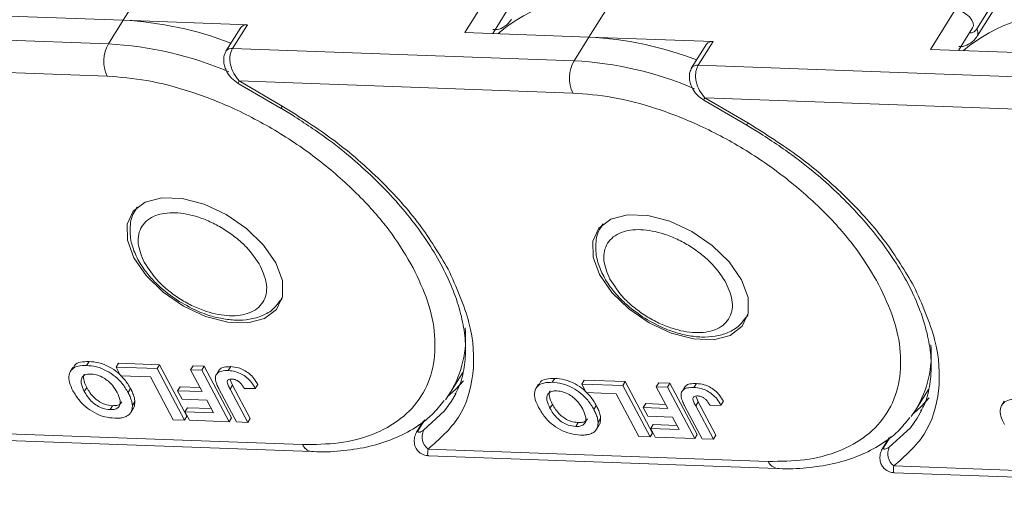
# Model space of a CAD drawing. Header units: millimetres. Extents: x 3455 to 3957, y 2 to 354.
# Tile 25 of 33: x 3775 to 3802, y 266 to 278. Entities that reach past the tile are written whole.
import ezdxf

# ---------------------------------------------------------------- set-up
doc = ezdxf.new("R2010")
doc.units = ezdxf.units.MM

msp = doc.modelspace()

# ---------------------------------------------------------------- linework, layer by layer
at = {"color": 7, "linetype": 'Continuous', "lineweight": 15}
for p, q in [((3813.767, 298.296), (3801.112, 278.107)), ((3801.124, 277.914), (3813.779, 298.104)), ((3778.143, 278.341), (3778.809, 279.404)), ((3787.998, 279.071), (3787.332, 278.008)), ((3790.675, 277.887), (3791.342, 278.95)), ((3788.089, 277.981), (3788.47, 278.59)), ((3800.531, 278.617), (3799.865, 277.554)), ((3774.799, 278.463), (3778.143, 278.341)), ((3778.143, 278.341), (3777.743, 277.704)), ((3781.486, 278.22), (3778.143, 278.341)), ((3777.743, 277.704), (3768.554, 278.037)), ((3781.308, 278.147), (3780.908, 277.51)), ((3781.086, 277.583), (3781.486, 278.22)), ((3787.332, 278.008), (3790.675, 277.887)), ((3800.621, 277.527), (3801.003, 278.136)), ((3790.675, 277.887), (3790.276, 277.25)), ((3794.019, 277.766), (3790.675, 277.887)), ((3793.619, 277.129), (3794.019, 277.766)), ((3790.276, 277.25), (3781.086, 277.583)), ((3793.84, 277.693), (3793.441, 277.056)), ((3799.865, 277.554), (3803.208, 277.433)), ((3768.732, 277.161), (3777.711, 276.836)), ((3802.809, 276.796), (3793.619, 277.129)), ((3781.265, 276.707), (3782.423, 276.031)), ((3781.265, 276.707), (3790.244, 276.381)), ((3781.238, 276.641), (3782.396, 275.965)), ((3793.771, 276.187), (3794.929, 275.511)), ((3793.798, 276.253), (3794.956, 275.577)), ((3793.798, 276.253), (3802.777, 275.927)), ((3778.485, 273.256), (3778.524, 273.312)), ((3778.517, 273.307), (3778.487, 273.259)), ((3791.018, 272.802), (3791.057, 272.858)), ((3791.05, 272.853), (3791.02, 272.805)), ((3782.392, 270.812), (3782.421, 270.859)), ((3794.925, 270.358), (3794.954, 270.405)), ((3776.789, 268.995), (3776.722, 268.889)), ((3777.156, 269.047), (3777.222, 269.154)), ((3777.949, 269.001), (3778.016, 269.107)), ((3777.949, 269.001), (3779.054, 268.961)), ((3778.072, 268.77), (3777.949, 269.001)), ((3778.016, 269.107), (3779.12, 269.067)), ((3779.12, 269.067), (3779.054, 268.961)), ((3779.12, 269.067), (3779.855, 267.682)), ((3779.956, 268.928), (3780.023, 269.035)), ((3780.023, 269.035), (3780.324, 269.024)), ((3780.324, 269.024), (3780.258, 268.917)), ((3780.324, 269.024), (3781.058, 267.639)), ((3781.035, 269.015), (3780.968, 268.909)), ((3778.875, 268.741), (3778.072, 268.77)), ((3779.487, 267.587), (3778.875, 268.741)), ((3779.054, 268.961), (3779.788, 267.576)), ((3779.956, 268.928), (3780.258, 268.917)), ((3780.267, 268.342), (3779.956, 268.928)), ((3780.258, 268.917), (3780.992, 267.532)), ((3780.735, 268.937), (3780.669, 268.83)), ((3786.951, 268.324), (3787.283, 268.855)), ((3789.689, 268.593), (3789.755, 268.699)), ((3777.095, 268.348), (3777.162, 268.454)), ((3779.671, 268.473), (3779.604, 268.366)), ((3779.671, 268.473), (3780.208, 268.453)), ((3781.017, 268.411), (3781.084, 268.517)), ((3781.025, 268.658), (3781.084, 268.517)), ((3781.084, 268.517), (3781.559, 267.62)), ((3781.763, 268.536), (3781.697, 268.43)), ((3789.321, 268.541), (3789.255, 268.435)), ((3790.482, 268.547), (3790.549, 268.653)), ((3790.482, 268.547), (3791.587, 268.507)), ((3790.604, 268.316), (3790.482, 268.547)), ((3790.549, 268.653), (3791.653, 268.613)), ((3791.653, 268.613), (3791.587, 268.507)), ((3791.587, 268.507), (3792.321, 267.122)), ((3791.653, 268.613), (3792.387, 267.228)), ((3792.489, 268.474), (3792.556, 268.581)), ((3792.489, 268.474), (3792.79, 268.463)), ((3792.8, 267.888), (3792.489, 268.474)), ((3792.556, 268.581), (3792.857, 268.57)), ((3792.857, 268.57), (3792.79, 268.463)), ((3792.79, 268.463), (3793.525, 267.078)), ((3792.857, 268.57), (3793.591, 267.184)), ((3793.268, 268.483), (3793.202, 268.376)), ((3793.567, 268.561), (3793.501, 268.455)), ((3778.34, 268.425), (3778.273, 268.318)), ((3779.726, 268.135), (3779.604, 268.366)), ((3779.604, 268.366), (3780.267, 268.342)), ((3781.191, 267.525), (3780.728, 268.398)), ((3781.017, 268.411), (3781.492, 267.514)), ((3781.405, 268.423), (3781.697, 268.43)), ((3786.951, 268.324), (3786.812, 268.125)), ((3787.095, 268.285), (3786.981, 268.083)), ((3791.408, 268.287), (3790.604, 268.316)), ((3792.02, 267.133), (3791.408, 268.287)), ((3793.559, 268.2), (3793.617, 268.063)), ((3799.484, 267.87), (3799.816, 268.401)), ((3777.787, 267.857), (3777.854, 267.964)), ((3778.456, 268.075), (3778.39, 267.969)), ((3780.389, 268.111), (3779.726, 268.135)), ((3779.871, 267.908), (3779.805, 267.802)), ((3779.871, 267.908), (3780.509, 267.885)), ((3780.568, 267.774), (3780.389, 268.111)), ((3789.628, 267.894), (3789.694, 268)), ((3790.873, 267.97), (3790.806, 267.864)), ((3792.204, 268.019), (3792.137, 267.912)), ((3792.259, 267.681), (3792.137, 267.912)), ((3792.137, 267.912), (3792.8, 267.888)), ((3792.204, 268.019), (3792.741, 267.999)), ((3793.724, 267.071), (3793.261, 267.944)), ((3793.55, 267.957), (3793.617, 268.063)), ((3793.55, 267.957), (3794.025, 267.06)), ((3793.617, 268.063), (3794.092, 267.166)), ((3793.938, 267.969), (3794.229, 267.976)), ((3794.296, 268.082), (3794.229, 267.976)), ((3801.854, 268.087), (3801.788, 267.981)), ((3778.345, 267.783), (3778.412, 267.889)), ((3779.855, 267.682), (3779.788, 267.576)), ((3779.927, 267.571), (3779.805, 267.802)), ((3779.805, 267.802), (3780.568, 267.774)), ((3781.058, 267.639), (3780.992, 267.532)), ((3792.922, 267.657), (3792.259, 267.681)), ((3793.101, 267.32), (3792.922, 267.657)), ((3799.484, 267.87), (3799.344, 267.671)), ((3799.628, 267.831), (3799.514, 267.629)), ((3779.788, 267.576), (3779.487, 267.587)), ((3780.992, 267.532), (3779.927, 267.571)), ((3781.492, 267.514), (3781.191, 267.525)), ((3781.559, 267.62), (3781.492, 267.514)), ((3786.22, 267.55), (3786.044, 267.27)), ((3786.093, 267.316), (3786.258, 267.579)), ((3786.095, 267.456), (3786.159, 267.454)), ((3790.32, 267.403), (3790.386, 267.51)), ((3790.878, 267.328), (3790.945, 267.435)), ((3790.989, 267.621), (3790.923, 267.515)), ((3792.404, 267.454), (3792.338, 267.348)), ((3792.404, 267.454), (3793.042, 267.431)), ((3782.968, 266.917), (3773.815, 267.249)), ((3786.044, 267.27), (3786.093, 267.316)), ((3792.321, 267.122), (3792.02, 267.133)), ((3792.387, 267.228), (3792.321, 267.122)), ((3792.46, 267.117), (3792.338, 267.348)), ((3792.338, 267.348), (3793.101, 267.32)), ((3793.525, 267.078), (3792.46, 267.117)), ((3793.591, 267.184), (3793.525, 267.078)), ((3794.092, 267.166), (3794.025, 267.06)), ((3798.626, 266.862), (3798.791, 267.125)), ((3773.829, 267.068), (3783.212, 266.728)), ((3794.025, 267.06), (3793.724, 267.071)), ((3798.752, 267.096), (3798.577, 266.815)), ((3798.577, 266.815), (3798.626, 266.862)), ((3798.628, 267.002), (3798.692, 266.999)), ((3795.501, 266.463), (3786.348, 266.795)), ((3786.362, 266.614), (3795.745, 266.274)), ((3808.034, 266.009), (3798.881, 266.341)), ((3798.895, 266.16), (3808.278, 265.82))]:
    msp.add_line(p, q, dxfattribs=at)
at = {"color": 7, "linetype": 'Continuous', "lineweight": 15, "flags": 128}
for points in [[(3801.003, 278.136), (3801.022, 278.188), (3801.017, 278.264), (3800.981, 278.346), (3800.918, 278.428), (3800.833, 278.502), (3800.734, 278.562), (3800.631, 278.601), (3800.531, 278.617)], [(3778.428, 271.946), (3778.254, 272.419), (3778.248, 272.848), (3778.411, 273.199), (3778.731, 273.442), (3779.181, 273.559), (3779.725, 273.539), (3780.319, 273.385), (3780.914, 273.108), (3781.463, 272.732), (3781.921, 272.286), (3782.251, 271.807), (3782.426, 271.334), (3782.432, 270.904), (3782.268, 270.554), (3781.948, 270.31), (3781.498, 270.194), (3780.954, 270.213), (3780.36, 270.368), (3779.765, 270.644), (3779.216, 271.021), (3778.758, 271.467), (3778.428, 271.946)], [(3790.961, 271.492), (3790.786, 271.965), (3790.78, 272.394), (3790.944, 272.745), (3791.264, 272.988), (3791.714, 273.105), (3792.258, 273.085), (3792.852, 272.931), (3793.447, 272.654), (3793.996, 272.278), (3794.454, 271.832), (3794.784, 271.353), (3794.959, 270.88), (3794.965, 270.45), (3794.801, 270.1), (3794.481, 269.856), (3794.031, 269.74), (3793.487, 269.759), (3792.893, 269.914), (3792.298, 270.19), (3791.749, 270.567), (3791.291, 271.013), (3790.961, 271.492)], [(3782.424, 270.868), (3782.417, 270.855), (3782.378, 270.791)], [(3794.956, 270.414), (3794.95, 270.401), (3794.911, 270.337)], [(3787.304, 268.633), (3787.088, 268.396), (3786.874, 268.209)], [(3799.837, 268.179), (3799.621, 267.942), (3799.407, 267.755)], [(3786.981, 268.083), (3786.793, 267.822), (3786.227, 267.303)], [(3799.514, 267.629), (3799.326, 267.368), (3798.76, 266.849)], [(3786.033, 267.248), (3786.04, 267.264), (3786.044, 267.27)], [(3798.566, 266.794), (3798.573, 266.81), (3798.577, 266.815)]]:
    msp.add_lwpolyline(points, dxfattribs=at)
at = {"color": 7, "linetype": 'Continuous', "lineweight": 15}
for centre, radius, start, end in [((3790.91, 274.849), 4.124, 83.9906, 130.6764), ((3803.443, 274.394), 4.124, 83.9906, 130.6764), ((3777.645, 268.894), 9.461, 68.9558, 86.9833), ((3781.458, 278.034), 0.188, 81.3895, 143.1446), ((3800.951, 278), 0.193, 333.9227, 33.5162), ((3790.178, 268.44), 9.461, 68.9558, 86.9833), ((3793.991, 277.58), 0.188, 81.3895, 143.1446), ((3778.565, 277.239), 0.944, 150.5277, 205.3168), ((3777.224, 268.1), 9.618, 66.9692, 86.9044), ((3781.058, 277.397), 0.188, 81.3895, 143.1446), ((3791.098, 276.785), 0.944, 150.5277, 205.3168), ((3789.756, 267.646), 9.618, 66.9692, 86.9044), ((3793.591, 276.943), 0.188, 81.3895, 143.1446), ((3781.379, 276.621), 0.143, 143.31, 172.2466), ((3793.912, 276.167), 0.143, 143.31, 172.2466), ((3782.537, 275.946), 0.142, 143.2791, 172.2914), ((3795.07, 275.492), 0.142, 143.2791, 172.2914), ((3784.494, 269.794), 2.863, 329.115, 5.2586), ((3797.026, 269.34), 2.863, 329.115, 5.2586), ((3786.598, 267.123), 0.412, 154.0164, 232.7334), ((3783.254, 267.035), 0.309, 202.3214, 262.0007), ((3799.131, 266.669), 0.412, 154.0164, 232.7334), ((3795.787, 266.581), 0.309, 202.3214, 262.0007)]:
    msp.add_arc(centre, radius, start, end, dxfattribs=at)
for points, knots in [([(3788.094, 278.091), (3788.131, 278.089), (3788.244, 278.081), (3788.419, 278.17), (3788.542, 278.281), (3788.584, 278.36), (3788.589, 278.37)], [0, 0, 0, 0, 0.182978, 0.55698, 0.945242, 1, 1, 1, 1]), ([(3801.112, 278.107), (3801.089, 278.077), (3801.054, 278.031), (3800.997, 278.004), (3800.956, 277.997), (3800.932, 278.004), (3800.922, 278.006)], [0, 0, 0, 0, 0.408658, 0.63042, 0.853351, 1, 1, 1, 1]), ([(3800.627, 277.637), (3800.664, 277.635), (3800.776, 277.627), (3800.952, 277.716), (3801.075, 277.827), (3801.117, 277.906), (3801.122, 277.916)], [0, 0, 0, 0, 0.1829779, 0.5569804, 0.9452416, 1, 1, 1, 1]), ([(3780.911, 277.514), (3780.891, 277.474), (3780.852, 277.395), (3780.841, 277.255), (3780.862, 277.119), (3780.924, 276.955), (3781.045, 276.776), (3781.175, 276.685), (3781.238, 276.641)], [0, 0, 0, 0, 0.145882, 0.286599, 0.419479, 0.544966, 0.779193, 1, 1, 1, 1]), ([(3781.086, 277.583), (3781.071, 277.554), (3781.04, 277.497), (3781.016, 277.392), (3781.01, 277.274), (3781.03, 277.107), (3781.105, 276.897), (3781.213, 276.769), (3781.265, 276.707)], [0, 0, 0, 0, 0.115349, 0.234722, 0.358791, 0.488149, 0.751597, 1, 1, 1, 1]), ([(3793.444, 277.06), (3793.424, 277.02), (3793.384, 276.941), (3793.374, 276.801), (3793.395, 276.665), (3793.457, 276.5), (3793.578, 276.322), (3793.708, 276.231), (3793.771, 276.187)], [0, 0, 0, 0, 0.145882, 0.286599, 0.419479, 0.544966, 0.779193, 1, 1, 1, 1]), ([(3793.619, 277.129), (3793.604, 277.1), (3793.573, 277.043), (3793.549, 276.938), (3793.543, 276.82), (3793.563, 276.653), (3793.638, 276.443), (3793.746, 276.315), (3793.798, 276.253)], [0, 0, 0, 0, 0.115349, 0.234722, 0.358791, 0.488149, 0.751597, 1, 1, 1, 1]), ([(3785.948, 271.673), (3785.77, 271.976), (3785.402, 272.601), (3784.6, 273.536), (3783.612, 274.444), (3782.462, 275.263), (3781.223, 275.941), (3779.976, 276.435), (3778.784, 276.748), (3778.062, 276.807), (3777.711, 276.836)], [0, 0, 0, 0, 0.116516, 0.2400113, 0.3686408, 0.5, 0.6313592, 0.7599887, 0.883484, 1, 1, 1, 1]), ([(3798.481, 271.219), (3798.302, 271.522), (3797.935, 272.147), (3797.133, 273.082), (3796.144, 273.99), (3794.995, 274.809), (3793.756, 275.487), (3792.509, 275.981), (3791.317, 276.294), (3790.595, 276.353), (3790.244, 276.381)], [0, 0, 0, 0, 0.116516, 0.2400113, 0.3686408, 0.5, 0.6313592, 0.7599887, 0.883484, 1, 1, 1, 1]), ([(3782.396, 275.965), (3782.397, 275.964), (3782.522, 275.896), (3782.643, 275.819), (3782.763, 275.743)], [0, 0, 0, 0, 0.008292, 1, 1, 1, 1]), ([(3782.423, 276.031), (3782.894, 275.734), (3783.847, 275.133), (3785.098, 274.036), (3786.163, 272.855), (3786.648, 272.041), (3786.888, 271.639)], [0, 0, 0, 0, 0.247221, 0.5, 0.752779, 1, 1, 1, 1]), ([(3782.763, 275.743), (3783.089, 275.528), (3783.546, 275.226), (3784.172, 274.733), (3784.677, 274.297), (3785.229, 273.757), (3785.746, 273.177), (3786.214, 272.563), (3786.615, 271.931), (3786.938, 271.295), (3787.175, 270.668), (3787.319, 270.058), (3787.372, 269.471), (3787.317, 268.917), (3787.218, 268.512), (3787.098, 268.316), (3787.07, 268.271)], [0, 0, 0, 0, 0.099411, 0.13948, 0.205553, 0.273369, 0.345265, 0.419303, 0.494739, 0.571068, 0.648106, 0.725987, 0.805268, 0.887178, 0.973917, 1, 1, 1, 1]), ([(3794.929, 275.511), (3794.93, 275.51), (3795.055, 275.442), (3795.176, 275.365), (3795.296, 275.289)], [0, 0, 0, 0, 0.008292, 1, 1, 1, 1]), ([(3794.956, 275.577), (3795.427, 275.28), (3796.38, 274.679), (3797.631, 273.582), (3798.696, 272.4), (3799.181, 271.587), (3799.421, 271.185)], [0, 0, 0, 0, 0.247221, 0.5, 0.752779, 1, 1, 1, 1]), ([(3795.296, 275.289), (3795.622, 275.074), (3796.079, 274.772), (3796.705, 274.279), (3797.21, 273.843), (3797.761, 273.303), (3798.278, 272.723), (3798.747, 272.109), (3799.148, 271.477), (3799.471, 270.841), (3799.707, 270.214), (3799.852, 269.604), (3799.905, 269.017), (3799.85, 268.462), (3799.751, 268.058), (3799.631, 267.862), (3799.603, 267.817)], [0, 0, 0, 0, 0.099411, 0.13948, 0.205553, 0.273369, 0.345265, 0.419303, 0.494739, 0.571068, 0.648106, 0.725987, 0.805268, 0.887178, 0.973917, 1, 1, 1, 1]), ([(3778.493, 273.251), (3778.48, 273.235), (3778.372, 273.107), (3778.313, 272.793), (3778.338, 272.382), (3778.479, 271.993), (3778.68, 271.655), (3778.92, 271.364), (3779.223, 271.064), (3779.485, 270.883), (3779.647, 270.771)], [0, 0, 0, 0, 0.023534, 0.191969, 0.344559, 0.483374, 0.621478, 0.726947, 0.831415, 1, 1, 1, 1]), ([(3778.707, 271.827), (3778.635, 272), (3778.525, 272.268), (3778.549, 272.584), (3778.635, 272.797), (3778.789, 272.968), (3779.065, 273.122), (3779.521, 273.189), (3780.068, 273.085), (3780.521, 272.905), (3780.866, 272.716), (3781.185, 272.488), (3781.551, 272.158), (3781.726, 271.888), (3781.84, 271.713)], [0, 0, 0, 0, 0.119721, 0.184895, 0.25, 0.315174, 0.380279, 0.5, 0.619721, 0.684895, 0.75, 0.815174, 0.880279, 1, 1, 1, 1]), ([(3791.026, 272.797), (3791.013, 272.781), (3790.905, 272.653), (3790.845, 272.339), (3790.871, 271.928), (3791.012, 271.538), (3791.213, 271.201), (3791.453, 270.91), (3791.756, 270.61), (3792.018, 270.429), (3792.18, 270.317)], [0, 0, 0, 0, 0.023534, 0.191969, 0.344559, 0.483374, 0.621478, 0.726947, 0.831415, 1, 1, 1, 1]), ([(3791.239, 271.373), (3791.168, 271.546), (3791.058, 271.814), (3791.082, 272.13), (3791.168, 272.343), (3791.322, 272.514), (3791.598, 272.667), (3792.054, 272.735), (3792.601, 272.631), (3793.054, 272.451), (3793.399, 272.262), (3793.718, 272.034), (3794.084, 271.704), (3794.259, 271.434), (3794.373, 271.259)], [0, 0, 0, 0, 0.119721, 0.184895, 0.25, 0.315174, 0.380279, 0.5, 0.619721, 0.684895, 0.75, 0.815174, 0.880279, 1, 1, 1, 1]), ([(3781.84, 271.713), (3781.911, 271.54), (3782.021, 271.272), (3781.997, 270.956), (3781.911, 270.743), (3781.757, 270.572), (3781.481, 270.419), (3781.025, 270.351), (3780.478, 270.455), (3780.025, 270.635), (3779.68, 270.824), (3779.361, 271.052), (3778.995, 271.382), (3778.82, 271.652), (3778.707, 271.827)], [0, 0, 0, 0, 0.119721, 0.184895, 0.25, 0.315174, 0.380279, 0.5, 0.619721, 0.684895, 0.75, 0.815174, 0.880279, 1, 1, 1, 1]), ([(3782.968, 266.917), (3783.301, 266.921), (3783.989, 266.928), (3784.888, 267.167), (3785.65, 267.588), (3786.205, 268.2), (3786.514, 268.967), (3786.561, 269.837), (3786.383, 270.75), (3786.09, 271.371), (3785.948, 271.673)], [0, 0, 0, 0, 0.116516, 0.240011, 0.368641, 0.5, 0.631359, 0.759989, 0.883484, 1, 1, 1, 1]), ([(3786.888, 271.639), (3787.106, 271.152), (3787.551, 270.162), (3787.623, 268.791), (3787.265, 267.602), (3786.651, 267.061), (3786.348, 266.795)], [0, 0, 0, 0, 0.245823, 0.5, 0.754177, 1, 1, 1, 1]), ([(3794.373, 271.259), (3794.444, 271.086), (3794.554, 270.818), (3794.53, 270.502), (3794.444, 270.289), (3794.29, 270.118), (3794.014, 269.965), (3793.558, 269.897), (3793.011, 270.001), (3792.558, 270.181), (3792.213, 270.37), (3791.894, 270.598), (3791.528, 270.928), (3791.353, 271.198), (3791.239, 271.373)], [0, 0, 0, 0, 0.119721, 0.184895, 0.25, 0.315174, 0.380279, 0.5, 0.619721, 0.684895, 0.75, 0.815174, 0.880279, 1, 1, 1, 1]), ([(3795.501, 266.463), (3795.834, 266.467), (3796.521, 266.474), (3797.42, 266.712), (3798.183, 267.134), (3798.738, 267.746), (3799.047, 268.513), (3799.094, 269.383), (3798.916, 270.296), (3798.623, 270.917), (3798.481, 271.219)], [0, 0, 0, 0, 0.116516, 0.240011, 0.368641, 0.5, 0.631359, 0.759989, 0.883484, 1, 1, 1, 1]), ([(3799.421, 271.185), (3799.639, 270.698), (3800.083, 269.708), (3800.156, 268.337), (3799.798, 267.148), (3799.183, 266.607), (3798.881, 266.341)], [0, 0, 0, 0, 0.245823, 0.5, 0.754177, 1, 1, 1, 1]), ([(3779.647, 270.771), (3779.83, 270.668), (3780.087, 270.523), (3780.48, 270.381), (3780.808, 270.297), (3781.183, 270.256), (3781.549, 270.277), (3781.894, 270.377), (3782.187, 270.543), (3782.309, 270.716), (3782.363, 270.792)], [0, 0, 0, 0, 0.182489, 0.255758, 0.375309, 0.49613, 0.623761, 0.755678, 0.892313, 1, 1, 1, 1]), ([(3792.18, 270.317), (3792.363, 270.214), (3792.62, 270.069), (3793.013, 269.927), (3793.341, 269.843), (3793.715, 269.802), (3794.082, 269.823), (3794.427, 269.923), (3794.72, 270.089), (3794.842, 270.262), (3794.896, 270.338)], [0, 0, 0, 0, 0.182489, 0.255758, 0.375309, 0.49613, 0.623761, 0.755678, 0.892313, 1, 1, 1, 1]), ([(3776.79, 268.366), (3776.755, 268.44), (3776.684, 268.589), (3776.667, 268.8), (3776.753, 268.955), (3776.925, 269.042), (3777.076, 269.046), (3777.156, 269.047)], [0, 0, 0, 0, 0.204609, 0.411109, 0.621842, 0.801311, 1, 1, 1, 1]), ([(3776.802, 268.987), (3776.813, 269.012), (3776.845, 269.085), (3776.995, 269.147), (3777.144, 269.151), (3777.222, 269.154)], [0, 0, 0, 0, 0.1949687, 0.5770266, 1, 1, 1, 1]), ([(3777.156, 269.047), (3777.243, 269.039), (3777.418, 269.024), (3777.695, 268.913), (3777.934, 268.752), (3778.136, 268.55), (3778.224, 268.401), (3778.273, 268.318)], [0, 0, 0, 0, 0.205416, 0.413489, 0.592452, 0.772931, 1, 1, 1, 1]), ([(3777.222, 269.154), (3777.309, 269.146), (3777.485, 269.13), (3777.761, 269.02), (3778.001, 268.858), (3778.203, 268.656), (3778.291, 268.507), (3778.34, 268.425)], [0, 0, 0, 0, 0.205416, 0.413489, 0.592452, 0.772931, 1, 1, 1, 1]), ([(3780.741, 268.933), (3780.745, 268.941), (3780.767, 268.977), (3780.868, 269.011), (3780.974, 269.014), (3781.035, 269.015)], [0, 0, 0, 0, 0.097001, 0.491343, 1, 1, 1, 1]), ([(3781.035, 269.015), (3781.102, 269.009), (3781.217, 268.999), (3781.393, 268.928), (3781.543, 268.827), (3781.673, 268.691), (3781.732, 268.59), (3781.763, 268.536)], [0, 0, 0, 0, 0.24093, 0.409491, 0.578642, 0.775105, 1, 1, 1, 1]), ([(3777.095, 268.348), (3777.06, 268.423), (3777.004, 268.542), (3777.006, 268.687), (3777.066, 268.772), (3777.164, 268.815), (3777.244, 268.816), (3777.279, 268.816)], [0, 0, 0, 0, 0.3192639, 0.5046241, 0.6908579, 0.8645927, 1, 1, 1, 1]), ([(3777.162, 268.454), (3777.128, 268.528), (3777.075, 268.645), (3777.066, 268.771), (3777.095, 268.807), (3777.102, 268.815)], [0, 0, 0, 0, 0.565688, 0.894119, 1, 1, 1, 1]), ([(3777.279, 268.816), (3777.338, 268.81), (3777.445, 268.797), (3777.611, 268.72), (3777.751, 268.621), (3777.881, 268.483), (3777.941, 268.38), (3777.977, 268.32)], [0, 0, 0, 0, 0.213943, 0.387352, 0.56015, 0.741367, 1, 1, 1, 1]), ([(3780.623, 268.66), (3780.622, 268.694), (3780.619, 268.769), (3780.679, 268.853), (3780.798, 268.907), (3780.907, 268.909), (3780.968, 268.909)], [0, 0, 0, 0, 0.206429, 0.456722, 0.693973, 1, 1, 1, 1]), ([(3780.968, 268.909), (3781.036, 268.903), (3781.15, 268.892), (3781.327, 268.821), (3781.476, 268.721), (3781.606, 268.585), (3781.665, 268.484), (3781.697, 268.43)], [0, 0, 0, 0, 0.24093, 0.409491, 0.578642, 0.775105, 1, 1, 1, 1]), ([(3789.335, 268.533), (3789.346, 268.558), (3789.378, 268.63), (3789.528, 268.693), (3789.677, 268.697), (3789.755, 268.699)], [0, 0, 0, 0, 0.1949687, 0.5770266, 1, 1, 1, 1]), ([(3789.755, 268.699), (3789.842, 268.692), (3790.017, 268.676), (3790.294, 268.566), (3790.533, 268.404), (3790.736, 268.202), (3790.824, 268.053), (3790.873, 267.97)], [0, 0, 0, 0, 0.205416, 0.413489, 0.592452, 0.772931, 1, 1, 1, 1]), ([(3777.854, 267.964), (3777.787, 267.971), (3777.673, 267.984), (3777.504, 268.066), (3777.359, 268.174), (3777.244, 268.31), (3777.188, 268.408), (3777.162, 268.454)], [0, 0, 0, 0, 0.241919, 0.409044, 0.576174, 0.800887, 1, 1, 1, 1]), ([(3780.728, 268.398), (3780.719, 268.417), (3780.7, 268.454), (3780.676, 268.503), (3780.657, 268.547), (3780.643, 268.585), (3780.63, 268.623), (3780.625, 268.648), (3780.623, 268.66)], [0, 0, 0, 0, 0.20827, 0.416707, 0.561481, 0.706573, 0.852825, 1, 1, 1, 1]), ([(3781.017, 268.411), (3781, 268.445), (3780.966, 268.514), (3780.935, 268.598), (3780.95, 268.649), (3780.985, 268.673), (3781.029, 268.68), (3781.062, 268.679), (3781.071, 268.679)], [0, 0, 0, 0, 0.272224, 0.546623, 0.659126, 0.771081, 0.934792, 1, 1, 1, 1]), ([(3781.071, 268.679), (3781.084, 268.678), (3781.11, 268.676), (3781.149, 268.667), (3781.184, 268.653), (3781.215, 268.638), (3781.245, 268.619), (3781.263, 268.604), (3781.273, 268.597)], [0, 0, 0, 0, 0.199415, 0.404779, 0.549305, 0.697938, 0.847272, 1, 1, 1, 1]), ([(3781.273, 268.597), (3781.285, 268.586), (3781.309, 268.563), (3781.335, 268.53), (3781.356, 268.501), (3781.373, 268.475), (3781.39, 268.449), (3781.4, 268.432), (3781.405, 268.423)], [0, 0, 0, 0, 0.205288, 0.416473, 0.561717, 0.70725, 0.853541, 1, 1, 1, 1]), ([(3789.323, 267.912), (3789.288, 267.986), (3789.217, 268.135), (3789.199, 268.346), (3789.286, 268.501), (3789.458, 268.588), (3789.609, 268.592), (3789.689, 268.593)], [0, 0, 0, 0, 0.204609, 0.411109, 0.621842, 0.801311, 1, 1, 1, 1]), ([(3789.689, 268.593), (3789.776, 268.585), (3789.951, 268.569), (3790.227, 268.459), (3790.467, 268.298), (3790.669, 268.095), (3790.757, 267.947), (3790.806, 267.864)], [0, 0, 0, 0, 0.205416, 0.413489, 0.592452, 0.772931, 1, 1, 1, 1]), ([(3793.156, 268.206), (3793.155, 268.24), (3793.152, 268.315), (3793.211, 268.399), (3793.33, 268.453), (3793.439, 268.454), (3793.501, 268.455)], [0, 0, 0, 0, 0.206429, 0.456722, 0.693973, 1, 1, 1, 1]), ([(3793.273, 268.479), (3793.278, 268.487), (3793.299, 268.523), (3793.401, 268.557), (3793.507, 268.56), (3793.567, 268.561)], [0, 0, 0, 0, 0.097001, 0.491343, 1, 1, 1, 1]), ([(3793.501, 268.455), (3793.568, 268.449), (3793.683, 268.438), (3793.86, 268.367), (3794.009, 268.267), (3794.139, 268.131), (3794.198, 268.03), (3794.229, 267.976)], [0, 0, 0, 0, 0.24093, 0.409491, 0.578642, 0.775105, 1, 1, 1, 1]), ([(3793.567, 268.561), (3793.635, 268.555), (3793.75, 268.545), (3793.926, 268.474), (3794.075, 268.373), (3794.205, 268.237), (3794.264, 268.136), (3794.296, 268.082)], [0, 0, 0, 0, 0.24093, 0.409491, 0.578642, 0.775105, 1, 1, 1, 1]), ([(3777.913, 267.626), (3777.826, 267.634), (3777.65, 267.65), (3777.372, 267.763), (3777.13, 267.927), (3776.927, 268.133), (3776.839, 268.283), (3776.79, 268.366)], [0, 0, 0, 0, 0.203933, 0.41017, 0.593215, 0.773531, 1, 1, 1, 1]), ([(3777.787, 267.857), (3777.72, 267.865), (3777.607, 267.878), (3777.437, 267.96), (3777.292, 268.068), (3777.177, 268.204), (3777.121, 268.302), (3777.095, 268.348)], [0, 0, 0, 0, 0.241919, 0.409044, 0.576174, 0.800887, 1, 1, 1, 1]), ([(3777.977, 268.32), (3778.012, 268.245), (3778.067, 268.128), (3778.065, 267.985), (3778.007, 267.903), (3777.908, 267.859), (3777.826, 267.858), (3777.787, 267.857)], [0, 0, 0, 0, 0.319417, 0.499226, 0.680002, 0.847806, 1, 1, 1, 1]), ([(3778.273, 268.318), (3778.283, 268.3), (3778.302, 268.263), (3778.328, 268.206), (3778.351, 268.147), (3778.371, 268.086), (3778.385, 268.026), (3778.388, 267.988), (3778.39, 267.969)], [0, 0, 0, 0, 0.15395, 0.308181, 0.478699, 0.649961, 0.824203, 1, 1, 1, 1]), ([(3778.34, 268.425), (3778.349, 268.406), (3778.369, 268.369), (3778.394, 268.312), (3778.418, 268.253), (3778.437, 268.193), (3778.452, 268.133), (3778.455, 268.094), (3778.456, 268.075)], [0, 0, 0, 0, 0.15395, 0.308181, 0.478699, 0.649961, 0.824203, 1, 1, 1, 1]), ([(3789.628, 267.894), (3789.593, 267.969), (3789.537, 268.088), (3789.539, 268.233), (3789.599, 268.318), (3789.697, 268.361), (3789.777, 268.362), (3789.811, 268.362)], [0, 0, 0, 0, 0.3192639, 0.5046241, 0.6908579, 0.8645927, 1, 1, 1, 1]), ([(3789.694, 268), (3789.661, 268.074), (3789.607, 268.191), (3789.599, 268.317), (3789.628, 268.353), (3789.635, 268.361)], [0, 0, 0, 0, 0.565688, 0.894119, 1, 1, 1, 1]), ([(3789.811, 268.362), (3789.871, 268.356), (3789.978, 268.343), (3790.144, 268.266), (3790.284, 268.167), (3790.414, 268.029), (3790.474, 267.926), (3790.509, 267.866)], [0, 0, 0, 0, 0.213943, 0.387352, 0.56015, 0.741367, 1, 1, 1, 1]), ([(3793.261, 267.944), (3793.252, 267.963), (3793.233, 268), (3793.209, 268.049), (3793.19, 268.093), (3793.176, 268.131), (3793.163, 268.169), (3793.158, 268.194), (3793.156, 268.206)], [0, 0, 0, 0, 0.20827, 0.416707, 0.561481, 0.706573, 0.852825, 1, 1, 1, 1]), ([(3793.55, 267.957), (3793.533, 267.991), (3793.499, 268.06), (3793.468, 268.144), (3793.483, 268.195), (3793.518, 268.219), (3793.562, 268.226), (3793.594, 268.225), (3793.604, 268.225)], [0, 0, 0, 0, 0.272224, 0.546623, 0.659126, 0.771081, 0.934792, 1, 1, 1, 1]), ([(3793.604, 268.225), (3793.617, 268.224), (3793.643, 268.222), (3793.682, 268.213), (3793.717, 268.199), (3793.748, 268.184), (3793.778, 268.165), (3793.796, 268.15), (3793.805, 268.143)], [0, 0, 0, 0, 0.199415, 0.404779, 0.549305, 0.697938, 0.847272, 1, 1, 1, 1]), ([(3778.102, 268.068), (3778.092, 268.049), (3778.065, 268.001), (3777.974, 267.966), (3777.892, 267.964), (3777.854, 267.964)], [0, 0, 0, 0, 0.272783, 0.654129, 1, 1, 1, 1]), ([(3778.39, 267.969), (3778.389, 267.936), (3778.386, 267.871), (3778.344, 267.765), (3778.28, 267.699), (3778.221, 267.672), (3778.214, 267.669)], [0, 0, 0, 0, 0.2509, 0.502162, 0.946531, 1, 1, 1, 1]), ([(3778.456, 268.075), (3778.454, 268.043), (3778.45, 267.979), (3778.436, 267.914), (3778.412, 267.892), (3778.41, 267.89)], [0, 0, 0, 0, 0.479552, 0.959795, 1, 1, 1, 1]), ([(3783.211, 266.731), (3783.227, 266.729), (3783.5, 266.706), (3784.002, 266.737), (3784.704, 266.835), (3785.357, 267.031), (3785.95, 267.324), (3786.44, 267.676), (3786.675, 267.972), (3786.778, 268.1)], [0, 0, 0, 0, 0.010453, 0.176531, 0.344832, 0.515146, 0.687769, 0.863787, 1, 1, 1, 1]), ([(3790.446, 267.172), (3790.359, 267.18), (3790.183, 267.196), (3789.904, 267.309), (3789.663, 267.473), (3789.46, 267.679), (3789.372, 267.828), (3789.323, 267.912)], [0, 0, 0, 0, 0.203933, 0.41017, 0.593215, 0.773531, 1, 1, 1, 1]), ([(3790.386, 267.51), (3790.319, 267.517), (3790.206, 267.53), (3790.037, 267.612), (3789.892, 267.72), (3789.777, 267.856), (3789.721, 267.954), (3789.694, 268)], [0, 0, 0, 0, 0.241919, 0.409044, 0.576174, 0.800887, 1, 1, 1, 1]), ([(3790.873, 267.97), (3790.882, 267.952), (3790.901, 267.915), (3790.927, 267.858), (3790.951, 267.799), (3790.97, 267.739), (3790.985, 267.678), (3790.988, 267.64), (3790.989, 267.621)], [0, 0, 0, 0, 0.15395, 0.308181, 0.478699, 0.649961, 0.824203, 1, 1, 1, 1]), ([(3793.805, 268.143), (3793.817, 268.132), (3793.842, 268.109), (3793.868, 268.076), (3793.889, 268.047), (3793.906, 268.021), (3793.922, 267.995), (3793.933, 267.978), (3793.938, 267.969)], [0, 0, 0, 0, 0.205288, 0.416473, 0.561717, 0.70725, 0.853541, 1, 1, 1, 1]), ([(3801.856, 267.458), (3801.821, 267.532), (3801.75, 267.681), (3801.732, 267.892), (3801.819, 268.047), (3801.991, 268.134), (3802.142, 268.137), (3802.221, 268.139)], [0, 0, 0, 0, 0.204609, 0.411109, 0.621842, 0.801311, 1, 1, 1, 1]), ([(3778.214, 267.669), (3778.199, 267.663), (3778.167, 267.65), (3778.116, 267.639), (3778.067, 267.631), (3778.017, 267.627), (3777.966, 267.625), (3777.931, 267.626), (3777.913, 267.626)], [0, 0, 0, 0, 0.185429, 0.37219, 0.527708, 0.683877, 0.841678, 1, 1, 1, 1]), ([(3790.32, 267.403), (3790.253, 267.411), (3790.14, 267.424), (3789.97, 267.506), (3789.825, 267.614), (3789.71, 267.75), (3789.654, 267.848), (3789.628, 267.894)], [0, 0, 0, 0, 0.241919, 0.409044, 0.576174, 0.800887, 1, 1, 1, 1]), ([(3790.509, 267.866), (3790.545, 267.791), (3790.6, 267.674), (3790.598, 267.531), (3790.54, 267.449), (3790.441, 267.405), (3790.359, 267.404), (3790.32, 267.403)], [0, 0, 0, 0, 0.319417, 0.499226, 0.680002, 0.847806, 1, 1, 1, 1]), ([(3790.806, 267.864), (3790.816, 267.846), (3790.835, 267.809), (3790.861, 267.752), (3790.884, 267.693), (3790.904, 267.632), (3790.918, 267.572), (3790.921, 267.534), (3790.923, 267.515)], [0, 0, 0, 0, 0.15395, 0.308181, 0.478699, 0.649961, 0.824203, 1, 1, 1, 1]), ([(3795.744, 266.276), (3795.76, 266.275), (3796.033, 266.252), (3796.535, 266.283), (3797.237, 266.381), (3797.89, 266.577), (3798.483, 266.869), (3798.973, 267.222), (3799.208, 267.517), (3799.311, 267.646)], [0, 0, 0, 0, 0.010453, 0.176531, 0.344832, 0.515146, 0.687769, 0.863787, 1, 1, 1, 1]), ([(3790.635, 267.614), (3790.624, 267.595), (3790.598, 267.547), (3790.507, 267.512), (3790.425, 267.51), (3790.386, 267.51)], [0, 0, 0, 0, 0.272783, 0.654129, 1, 1, 1, 1]), ([(3790.923, 267.515), (3790.921, 267.482), (3790.919, 267.417), (3790.877, 267.311), (3790.813, 267.245), (3790.754, 267.218), (3790.747, 267.215)], [0, 0, 0, 0, 0.2509, 0.502162, 0.946531, 1, 1, 1, 1]), ([(3790.989, 267.621), (3790.987, 267.589), (3790.983, 267.525), (3790.969, 267.46), (3790.945, 267.438), (3790.943, 267.436)], [0, 0, 0, 0, 0.479552, 0.959795, 1, 1, 1, 1]), ([(3786.033, 267.249), (3786.023, 267.227), (3786.003, 267.183), (3785.976, 267.085), (3785.971, 266.962), (3786.008, 266.834), (3786.074, 266.739), (3786.151, 266.676), (3786.245, 266.629), (3786.317, 266.62), (3786.361, 266.614)], [0, 0, 0, 0, 0.080167, 0.164448, 0.33398, 0.491245, 0.629091, 0.746656, 0.845994, 1, 1, 1, 1]), ([(3786.227, 267.303), (3786.185, 267.278), (3786.121, 267.24), (3786.077, 267.247), (3786.073, 267.272), (3786.081, 267.295), (3786.089, 267.309), (3786.093, 267.316)], [0, 0, 0, 0, 0.49837, 0.74785, 0.883326, 0.942509, 1, 1, 1, 1]), ([(3790.747, 267.215), (3790.731, 267.209), (3790.7, 267.196), (3790.649, 267.185), (3790.599, 267.177), (3790.55, 267.173), (3790.499, 267.171), (3790.464, 267.172), (3790.446, 267.172)], [0, 0, 0, 0, 0.185429, 0.37219, 0.527708, 0.683877, 0.841678, 1, 1, 1, 1]), ([(3798.76, 266.849), (3798.717, 266.824), (3798.653, 266.786), (3798.61, 266.793), (3798.606, 266.817), (3798.614, 266.841), (3798.622, 266.855), (3798.626, 266.862)], [0, 0, 0, 0, 0.49837, 0.74785, 0.883326, 0.942509, 1, 1, 1, 1]), ([(3786.348, 266.795), (3786.342, 266.749), (3786.33, 266.656), (3786.342, 266.61), (3786.36, 266.616), (3786.362, 266.616)], [0, 0, 0, 0, 0.471634, 0.947379, 1, 1, 1, 1]), ([(3798.566, 266.794), (3798.556, 266.773), (3798.535, 266.729), (3798.509, 266.63), (3798.504, 266.508), (3798.541, 266.38), (3798.607, 266.285), (3798.684, 266.222), (3798.778, 266.174), (3798.85, 266.165), (3798.894, 266.16)], [0, 0, 0, 0, 0.080167, 0.164448, 0.33398, 0.491245, 0.629091, 0.746656, 0.845994, 1, 1, 1, 1]), ([(3798.881, 266.341), (3798.875, 266.295), (3798.863, 266.202), (3798.874, 266.156), (3798.893, 266.162), (3798.895, 266.162)], [0, 0, 0, 0, 0.471634, 0.947379, 1, 1, 1, 1])]:
    msp.add_open_spline(points, degree=3, knots=knots, dxfattribs=at)

doc.saveas('drawing.dxf')
